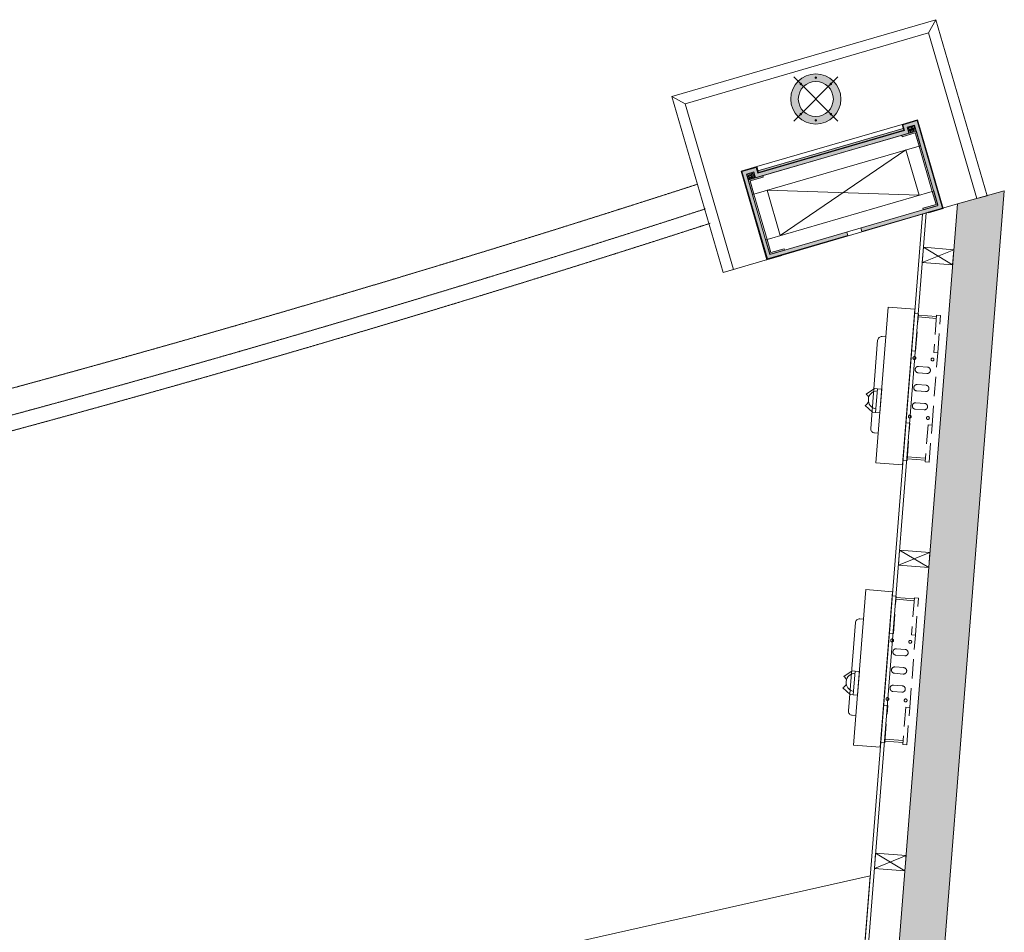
# Model space of a CAD drawing. Header units: metres. Extents: x 362935 to 596424, y 80601 to 172483.
# Tile 52 of 145: x 398645 to 401879, y 96054 to 99052. Entities that reach past the tile are written whole.
import ezdxf

# ---------------------------------------------------------------- set-up
doc = ezdxf.new("R2010")
doc.units = ezdxf.units.M
for name, pattern in [('( Hidden )', [0.375, 0.25, -0.125]), ('CONTINOUS', [0]), ('DASHED2', [9.525, 6.35, -3.175]), ('HIDDEN2', [4.7625, 3.175, -1.5875])]:
    doc.linetypes.add(name, pattern=pattern)
doc.layers.get('0').update_dxf_attribs({"color": 8, "lineweight": 5})
for name, color, linetype, lineweight in [('A1-DIM', 8, 'Continuous', 5), ('A1-ELE-3', 8, 'Continuous', 5), ('A1-HATCH-1', 8, 'Continuous', 5), ('A1-LIGHT FIXTURES', 8, 'Continuous', 5), ('A1-MS FRAME', 8, 'Continuous', 5), ('A1-WODDEN BATTEN', 8, 'Continuous', 5), ('A3-DIM', 8, 'Continuous', 5), ('CT-GUARD RAIL', 8, 'Continuous', 5), ('CT_BULKHEAD', 8, '( Hidden )', 5), ('CT_CORIAN', 8, 'CONTINOUS', 5), ('CT_MS FRAME WORK', 8, 'CONTINOUS', 5), ('CT_PILASTER', 8, 'Continuous', 5), ('CT_PLY', 8, 'CONTINOUS', 5), ('CT_SS SHEET CLADDING', 8, 'CONTINOUS', 5), ('CT_WOODEN BATTENS', 8, 'CONTINOUS', 5), ('EQP', 8, 'Continuous', 5), ('FURNITURE', 8, 'Continuous', 5), ('Kian Codes', 8, 'Continuous', 5), ('PARTITION', 8, 'Continuous', 5), ('WALL 100', 8, 'Continuous', 5), ('WALLS', 8, 'Continuous', 5)]:
    doc.layers.add(name, color=color, linetype=linetype, lineweight=lineweight)

# ---------------------------------------------------------------- blocks, each defined once
blk = doc.blocks.new('kiosk 2')
at = {"color": 0, "ltscale": 0.001}
for p, q in [((0.0978, 0.0124), (0.0978, 0)), ((0.1114, 0.0261), (0.4027, 0.0261)), ((0.4152, 0.0124), (0.4152, 0))]:
    blk.add_line(p, q, dxfattribs=at)
at = {"color": 0, "linetype": 'HIDDEN2', "ltscale": 0.02}
for p, q in [((0.0214, -0.1011), (0.0214, -0.1605)), ((0.0279, -0.1011), (0.0279, -0.1605)), ((0.186, -0.1149), (0.186, -0.144)), ((0.2071, -0.144), (0.2071, -0.1149)), ((0.246, -0.1149), (0.246, -0.144)), ((0.267, -0.144), (0.267, -0.1149)), ((0.3059, -0.1149), (0.3059, -0.144)), ((0.327, -0.144), (0.327, -0.1149)), ((0.4888, -0.1011), (0.4888, -0.1605)), ((0.4952, -0.1011), (0.4952, -0.1605))]:
    blk.add_line(p, q, dxfattribs=at)
at = {"color": 0, "ltscale": 0.001}
for points in [[(0.165, 0.0141), (0.165, 0.0243), (0.185, 0.05)], [(0.2427, 0.0141), (0.2427, 0.0243), (0.2228, 0.05)]]:
    blk.add_lwpolyline(points, dxfattribs=at)
for points in [[(0, -0.0879), (0.513, -0.0879), (0.513, 0), (0, 0)], [(0.165, 0.0001), (0.2427, 0.0001), (0.2427, 0.0141), (0.165, 0.0141)]]:
    blk.add_lwpolyline(points, close=True, dxfattribs=at)
at = {"color": 0, "linetype": 'HIDDEN2', "ltscale": 0.02}
for points in [[(0.0155, -0.1012), (0.1384, -0.1012), (0.1384, -0.0879), (0.0155, -0.0879)], [(0.376, -0.1012), (0.4989, -0.1012), (0.4989, -0.0879), (0.376, -0.0879)], [(0.0155, -0.1739), (0.1384, -0.1739), (0.1384, -0.1607), (0.0155, -0.1607)], [(0.376, -0.1739), (0.4989, -0.1739), (0.4989, -0.1607), (0.376, -0.1607)]]:
    blk.add_lwpolyline(points, close=True, dxfattribs=at)
blk.add_lwpolyline([(0.1384, -0.1739), (0.376, -0.1739)], dxfattribs=at)
for centre in [(0.1602, -0.0989), (0.3532, -0.0989), (0.1602, -0.1586), (0.3532, -0.1586)]:
    blk.add_circle(centre, 0.00476, dxfattribs=at)
at = {"color": 0, "ltscale": 0.001}
for centre, radius, start, end in [((0.2062, 0.0113), 0.03, 5.372, 174.628), ((0.2039, 0.0616), 0.0222, 211.591, 255.0783), ((0.2039, 0.0616), 0.0222, 290.2483, 328.409), ((0.1114, 0.0124), 0.0136, 87.9635, 180), ((0.4016, 0.0124), 0.0136, 0, 92.0365)]:
    blk.add_arc(centre, radius, start, end, dxfattribs=at)
at = {"color": 0, "linetype": 'HIDDEN2', "ltscale": 0.02}
for centre, start, end in [((0.1966, -0.1149), 0, 180), ((0.2565, -0.1149), 0, 180), ((0.3164, -0.1149), 0, 180), ((0.1966, -0.144), 180, 0), ((0.2565, -0.144), 180, 0), ((0.3164, -0.144), 180, 0)]:
    blk.add_arc(centre, 0.0105, start, end, dxfattribs=at)
blk = doc.blocks.new('PILASTER')
at = {"layer": 'A1-HATCH-1'}
h = blk.add_hatch(dxfattribs=at)
h.set_pattern_fill('GOST_WOOD', color=256, angle=90)
h.set_pattern_definition([(180, (125168.73, 5987640.515), (5e-11, 6), [10, -2]), (180, (125170.73, 5987642.515), (5e-11, 6), [6, -1.5, 3, -1.5]), (180, (125173.73, 5987644.515), (5e-11, 6), [10, -2])])
h.paths.add_polyline_path([(287.5, -137), (262.5, -137), (262.5, -117), (-262.5, -117), (-262.5, -137), (-287.5, -137), (-287.5, 138), (287.5, 138)], flags=16)
h.paths.add_polyline_path([(24, 150), (24, 138), (-24, 138), (-24, 150), (-299.5, 150), (-299.5, -149), (-250.5, -149), (-250.5, -129), (250.5, -129), (250.5, -149), (299.5, -149), (299.5, 150)])
h = blk.add_hatch(dxfattribs=at)
h.set_pattern_fill('ANSI36', color=256, scale=10)
h.set_pattern_definition([(45, (125168.7302, 5987640.5153), (0.66291260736, 2.43067956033), [3.125, -0.625, 0, -0.625])])
h.paths.add_polyline_path([(248.5, -137), (-248.5, -137), (-248.5, -131), (248.5, -131)])
at = {"layer": 'A1-MS FRAME', "lineweight": 0, "true_color": 0x737373, "transparency": 33554623}
h = blk.add_hatch(color=8, dxfattribs=at)
h.dxf.hatch_style = 1
edge = h.paths.add_edge_path()
edge.add_line((-237.5, 138), (-285.5, 138))
edge.add_arc((-285.5, 136), 2, 90, 180)
edge.add_line((-287.5, 136), (-287.5, 88))
edge.add_line((-287.5, 88), (-282.5, 88))
edge.add_line((-282.5, 88), (-282.5, 133))
edge.add_line((-282.5, 133), (-237.5, 133))
edge.add_line((-237.5, 133), (-237.5, 138))
h = blk.add_hatch(color=8, dxfattribs=at)
h.dxf.hatch_style = 1
edge = h.paths.add_edge_path()
edge.add_line((237.5, 138), (285.5, 138))
edge.add_arc((285.5, 136), 2, 0, 90, ccw=False)
edge.add_line((287.5, 136), (287.5, 88))
edge.add_line((287.5, 88), (282.5, 88))
edge.add_line((282.5, 88), (282.5, 133))
edge.add_line((282.5, 133), (237.5, 133))
edge.add_line((237.5, 133), (237.5, 138))
h = blk.add_hatch(color=8, dxfattribs=at)
h.dxf.hatch_style = 1
edge = h.paths.add_edge_path()
edge.add_line((-237.5, -117), (-285.5, -117))
edge.add_arc((-285.5, -115), 2, 180, 270, ccw=False)
edge.add_line((-287.5, -115), (-287.5, -67))
edge.add_line((-287.5, -67), (-282.5, -67))
edge.add_line((-282.5, -67), (-282.5, -112))
edge.add_line((-282.5, -112), (-237.5, -112))
edge.add_line((-237.5, -112), (-237.5, -117))
h = blk.add_hatch(color=8, dxfattribs=at)
h.dxf.hatch_style = 1
edge = h.paths.add_edge_path()
edge.add_line((237.5, -117), (285.5, -117))
edge.add_arc((285.5, -115), 2, 270, 360)
edge.add_line((287.5, -115), (287.5, -67))
edge.add_line((287.5, -67), (282.5, -67))
edge.add_line((282.5, -67), (282.5, -112))
edge.add_line((282.5, -112), (237.5, -112))
edge.add_line((237.5, -112), (237.5, -117))
at = {"layer": 'A1-WODDEN BATTEN'}
h = blk.add_hatch(dxfattribs=at)
h.set_pattern_fill('GOST_WOOD', color=256, scale=1.5, angle=180)
h.set_pattern_definition([(270, (125168.73, 5987640.515), (-9, 8e-11), [15, -3]), (270, (125165.73, 5987643.515), (-9, 8e-11), [9, -2.25, 4.5, -2.25]), (270, (125162.73, 5987648.015), (-9, 8e-11), [15, -3])])
h.paths.add_polyline_path([(-262.5, -117), (-262.5, -137), (-287.5, -137), (-287.5, -117)])
h = blk.add_hatch(dxfattribs=at)
h.set_pattern_fill('GOST_WOOD', color=256, scale=1.5, angle=180)
h.set_pattern_definition([(270, (367223.657, -20225.053), (-9, 8e-11), [15, -3]), (270, (367220.657, -20222.053), (-9, 8e-11), [9, -2.25, 4.5, -2.25]), (270, (367217.657, -20217.553), (-9, 8e-11), [15, -3])])
h.paths.add_polyline_path([(287.5, -117), (287.5, -137), (262.5, -137), (262.5, -117)])
at = {"layer": 'CT_SS SHEET CLADDING'}
h = blk.add_hatch(color=256, dxfattribs=at)
h.dxf.hatch_style = 1
h.paths.add_polyline_path([(-248.5, -137), (-250.5, -137), (-250.5, -149), (-299.5, -149), (-299.5, 150), (-251, 150), (-251, 152), (-301.5, 152), (-301.5, -151), (-248.5, -151)])
h = blk.add_hatch(color=256, dxfattribs=at)
h.dxf.hatch_style = 1
h.paths.add_polyline_path([(250.5, -137), (248.5, -137), (248.5, -151), (301.5, -151), (301.5, 152), (251, 152), (251, 150), (299.5, 150), (299.5, -149), (250.5, -149)])
at = {"layer": 'CT_SS SHEET CLADDING', "true_color": 0xfedeb3}
h = blk.add_hatch(color=41, dxfattribs=at)
h.dxf.hatch_style = 1
h.paths.add_polyline_path([(248.5, -137), (250.5, -137), (250.5, -129), (-250.5, -129), (-250.5, -137), (-248.5, -137), (-248.5, -131), (248.5, -131)])
at = {"layer": 'A1-ELE-3'}
blk.add_line((-248.5, -151), (248.5, -151), dxfattribs=at)
at = {"layer": 'A1-MS FRAME'}
for points in [[(-237.5, 138), (-285.5, 138, 0.414214), (-287.5, 136), (-287.5, 88), (-282.5, 88), (-282.5, 133), (-237.5, 133), (-237.5, 138)], [(237.5, 138), (285.5, 138, -0.414214), (287.5, 136), (287.5, 88), (282.5, 88), (282.5, 133), (237.5, 133), (237.5, 138)], [(-237.5, -117), (-285.5, -117, -0.414214), (-287.5, -115), (-287.5, -67), (-282.5, -67), (-282.5, -112), (-237.5, -112), (-237.5, -117)], [(237.5, -117), (285.5, -117, 0.414214), (287.5, -115), (287.5, -67), (282.5, -67), (282.5, -112), (237.5, -112), (237.5, -117)]]:
    blk.add_lwpolyline(points, format="xyb", dxfattribs=at)
at = {"layer": 'CT-GUARD RAIL'}
for p, q in [((-451.5, -450.2), (-416.5, -415.2)), ((416.5, -415.2), (451.5, -450.2))]:
    blk.add_line(p, q, dxfattribs=at)
blk.add_lwpolyline([(451.5, 152), (451.5, -450.2), (-451.5, -450.2), (-451.5, 152), (-416.5, 152), (-416.5, -415.2), (416.5, -415.2), (416.5, 152)], close=True, dxfattribs=at)
at = {"layer": 'CT_CORIAN', "color": 0, "ltscale": 0.001}
blk.add_lwpolyline([(248.5, -137), (-248.5, -137), (-248.5, -131), (248.5, -131)], close=True, dxfattribs=at)
at = {"layer": 'CT_MS FRAME WORK'}
for p, q in [((237.5, -67), (-237.5, 88)), ((237.5, 88), (-237.5, -67))]:
    blk.add_line(p, q, dxfattribs=at)
blk.add_lwpolyline([(287.5, -117), (-287.5, -117), (-287.5, 138), (287.5, 138)], close=True, dxfattribs=at)
for points in [[(282.5, -67), (282.5, 88), (-282.5, 88), (-282.5, -67), (282.5, -67)], [(-237.5, 88), (-237.5, -67)], [(237.5, -67), (237.5, 88)]]:
    blk.add_lwpolyline(points, dxfattribs=at)
at = {"layer": 'CT_PLY'}
for p, q in [((-24, 138), (-24, 150)), ((24, 138), (24, 150))]:
    blk.add_line(p, q, dxfattribs=at)
blk.add_lwpolyline([(24, 150), (299.5, 150), (299.5, -149), (250.5, -149), (250.5, -129), (-250.5, -129), (-250.5, -149), (-299.5, -149), (-299.5, 150), (-24, 150)], dxfattribs=at)
blk.add_lwpolyline([(287.5, -137), (262.5, -137), (262.5, -117), (-262.5, -117), (-262.5, -137), (-287.5, -137), (-287.5, 138), (287.5, 138)], close=True, dxfattribs=at)
at = {"layer": 'CT_SS SHEET CLADDING'}
for p, q in [((-248.5, -137), (-250.5, -137)), ((248.5, -137), (250.5, -137))]:
    blk.add_line(p, q, dxfattribs=at)
blk.add_lwpolyline([(-251, 152), (-301.5, 152), (-301.5, -151), (-248.5, -151), (-248.5, -131), (248.5, -131), (248.5, -151), (301.5, -151), (301.5, 152), (251, 152), (251, 150), (299.5, 150), (299.5, -149), (250.5, -149), (250.5, -129), (-250.5, -129), (-250.5, -149), (-299.5, -149), (-299.5, 150), (-251, 150), (-251, 152)], dxfattribs=at)
at = {"layer": 'CT_WOODEN BATTENS'}
for points in [[(-262.5, -117), (-262.5, -137), (-287.5, -137), (-287.5, -117), (-262.5, -117)], [(287.5, -117), (287.5, -137), (262.5, -137), (262.5, -117), (287.5, -117)]]:
    blk.add_lwpolyline(points, dxfattribs=at)
blk = doc.blocks.new('L1')
at = {"layer": 'A1-LIGHT FIXTURES', "true_color": 0xadadad}
h = blk.add_hatch(color=253, dxfattribs=at)
h.dxf.hatch_style = 1
edge = h.paths.add_edge_path(flags=17)
edge.add_arc((0, 0), 57.5, 315, 675)
edge = h.paths.add_edge_path()
edge.add_arc((0, 0), 82.5, 315, 675)
at = {"layer": 'A1-LIGHT FIXTURES'}
for p, q in [((0, 102.5), (0, -102.5)), ((102.5, 0), (-102.5, 0))]:
    blk.add_line(p, q, dxfattribs=at)
for radius in [82.5, 57.5]:
    blk.add_circle((0, 0), radius, dxfattribs=at)
at = {"layer": 'A3-DIM', "color": 7}
for p, q in [((-0.1, 70.1), (-1.5, 70.1)), ((-0.1, 69.9), (-1.5, 69.9)), ((-0.1, 71.5), (-0.1, 70.1)), ((-0.1, 69.9), (-0.1, 68.5)), ((0.1, 71.5), (0.1, 70.1)), ((1.5, 70.1), (0.1, 70.1)), ((0.1, 69.9), (0.1, 68.5)), ((1.5, 69.9), (0.1, 69.9)), ((49.4, 49.6), (48, 49.6)), ((49.4, 49.4), (48, 49.4)), ((49.4, 51), (49.4, 49.6)), ((49.4, 49.4), (49.4, 48)), ((49.6, 51), (49.6, 49.6)), ((51, 49.6), (49.6, 49.6)), ((49.6, 49.4), (49.6, 48)), ((51, 49.4), (49.6, 49.4)), ((-71.5, 0.1), (-70.1, 0.1)), ((-70.1, 0.1), (-70.1, 1.5)), ((-69.9, 0.1), (-69.9, 1.5)), ((-69.9, 0.1), (-68.5, 0.1)), ((69.9, 0.1), (68.5, 0.1)), ((69.9, 1.5), (69.9, 0.1)), ((70.1, 1.5), (70.1, 0.1)), ((71.5, 0.1), (70.1, 0.1)), ((-71.5, -0.1), (-70.1, -0.1)), ((-70.1, -1.5), (-70.1, -0.1)), ((-69.9, -0.1), (-68.5, -0.1)), ((-69.9, -1.5), (-69.9, -0.1)), ((69.9, -0.1), (68.5, -0.1)), ((69.9, -0.1), (69.9, -1.5)), ((71.5, -0.1), (70.1, -0.1)), ((70.1, -0.1), (70.1, -1.5)), ((-49.6, -49.4), (-51, -49.4)), ((-49.6, -49.6), (-51, -49.6)), ((-49.6, -48), (-49.6, -49.4)), ((-49.6, -49.6), (-49.6, -51)), ((-49.4, -48), (-49.4, -49.4)), ((-48, -49.4), (-49.4, -49.4)), ((-49.4, -49.6), (-49.4, -51)), ((-48, -49.6), (-49.4, -49.6)), ((-1.5, -69.9), (-0.1, -69.9)), ((-1.5, -70.1), (-0.1, -70.1)), ((-0.1, -69.9), (-0.1, -68.5)), ((-0.1, -71.5), (-0.1, -70.1)), ((0.1, -69.9), (0.1, -68.5)), ((0.1, -69.9), (1.5, -69.9)), ((0.1, -70.1), (1.5, -70.1)), ((0.1, -71.5), (0.1, -70.1))]:
    blk.add_line(p, q, dxfattribs=at)
for centre in [(0, 70), (49.5, 49.5), (-70, 0), (70, 0), (-49.5, -49.5), (0, -70)]:
    blk.add_circle(centre, 2.5, dxfattribs=at)
for centre, start, end in [((0, 70), 93.8226, 176.1774), ((0, 70), 183.8226, 266.1774), ((0, 70), 3.8226, 86.1774), ((0, 70), 273.8226, 356.1774), ((49.5, 49.5), 93.8226, 176.1774), ((49.5, 49.5), 183.8226, 266.1774), ((49.5, 49.5), 3.8226, 86.1774), ((49.5, 49.5), 273.8226, 356.1774), ((-70, 0), 93.8226, 176.1774), ((-70, 0), 3.8226, 86.1774), ((70, 0), 93.8226, 176.1774), ((70, 0), 3.8226, 86.1774), ((-70, 0), 183.8226, 266.1774), ((-70, 0), 273.8226, 356.1774), ((70, 0), 183.8226, 266.1774), ((70, 0), 273.8226, 356.1774), ((-49.5, -49.5), 93.8226, 176.1774), ((-49.5, -49.5), 183.8226, 266.1774), ((-49.5, -49.5), 3.8226, 86.1774), ((-49.5, -49.5), 273.8226, 356.1774), ((0, -70), 93.8226, 176.1774), ((0, -70), 183.8226, 266.1774), ((0, -70), 3.8226, 86.1774), ((0, -70), 273.8226, 356.1774)]:
    blk.add_arc(centre, 1.5, start, end, dxfattribs=at)
blk = doc.blocks.new('gbcgth')
at = {"layer": 'PARTITION'}
for p, q in [((277761.7, 168845.1), (277861.7, 168895.1)), ((277761.7, 168895.1), (277861.7, 168845.1))]:
    blk.add_line(p, q, dxfattribs=at)
blk.add_lwpolyline([(277861.7, 168895.1), (277761.7, 168895.1), (277761.7, 168845.1), (277861.7, 168845.1), (277861.7, 168895.1)], dxfattribs=at)

msp = doc.modelspace()

# ---------------------------------------------------------------- hatches: boundary and pattern name
at = {"layer": 'WALL 100', "true_color": 0x636466}
h = msp.add_hatch(color=251, dxfattribs=at)
h.dxf.hatch_style = 1
h.paths.add_polyline_path([(396724.6, 88352.3), (396724.6, 87153), (396624.6, 87153), (396624.6, 88352.3)])
h.paths.add_polyline_path([(396572.8, 87153), (395973.8, 87153), (395973.8, 87053), (396572.8, 87053)])
h.paths.add_polyline_path([(392202.8, 96243.5), (392354, 96268.9), (392352.8, 86123.1), (392202.8, 86123.1)])
h.paths.add_polyline_path([(395292.6, 93152.3), (395292.6, 93252.3), (395780.7, 93252.4), (395780.7, 93152.4)])
h.paths.add_polyline_path([(395880.7, 93402.4), (395880.7, 89215.6), (395780.7, 89215.6), (395780.7, 93402.4)])
h.paths.add_polyline_path([(392353.7, 93152.3), (392353.7, 93252.3), (394292.6, 93252.4), (394292.6, 93152.4)])
h.paths.add_polyline_path([(396652.8, 94293.1), (396652.8, 95056.3), (395880.7, 94886.2), (395880.7, 94252.4), (395780.7, 94252.4), (395780.7, 94966.2), (396802.8, 95195.9), (396802.8, 94293.1)])
h.paths.add_polyline_path([(401879.3, 98490.6), (401725.3, 98447.5), (400752.9, 86122.7), (400903.4, 86122.7)])

# ---------------------------------------------------------------- linework, layer by layer
at = {"layer": 'A1-WODDEN BATTEN', "color": 8, "linetype": 'DASHED2', "ltscale": 0.3}
for radius, start in [(48676.6, 283.04574), (48726.6, 283.04568)]:
    msp.add_arc((385885.2, 144734.7, 1343980.9), radius, start, 287.96425, dxfattribs=at)
at = {"layer": 'CT_BULKHEAD', "linetype": 'DASHED2', "ltscale": 0.3}
msp.add_arc((385885.2, 144734.7, 1343980.9), 48591.6, 277.76838, 287.96425, dxfattribs=at)
at = {"layer": 'FURNITURE', "elevation": 1343980.9}
msp.add_lwpolyline([(396802.8, 94273.4), (401364.6, 95300.2), (401438.7, 96239.4), (396802.8, 95195.9)], close=True, dxfattribs=at)
at = {"layer": 'PARTITION', "elevation": 1343980.9}
msp.add_lwpolyline([(401622.6, 98417.4), (401610.2, 98413.8), (401107.7, 92043.8), (401119.8, 92043.8), (401622.6, 98417.4)], dxfattribs=at)
at = {"layer": 'WALLS'}
msp.add_line((400955.7, 98222, 1343980.9), (401725.3, 98447.5, 1343980.9), dxfattribs=at)
at = {"layer": 'WALLS', "elevation": 1343980.9}
msp.add_lwpolyline([(401879.3, 98490.6), (401725.3, 98447.5), (400752.9, 86122.7), (400903.4, 86122.7), (401879.3, 98490.6)], dxfattribs=at)

# ---------------------------------------------------------------- block references
at = {"layer": 'A1-DIM', "rotation": 44.99999999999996}
msp.add_blockref('L1', (401260.2, 98791.7, 1343980.9), dxfattribs=at)
at = {"layer": 'CT_PILASTER', "xscale": -1, "rotation": 196.2178437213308}
msp.add_blockref('PILASTER', (401346.8, 98494, 1343980.9), dxfattribs=at)
at = {"layer": 'EQP'}
for p, xscale, yscale, zscale, rotation in [((401457.6, 97596.4, 1343980.9), 999.9999999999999, 999.9999999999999, 999.9999999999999, 85.48924261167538), ((401384.4, 96668.6, 1343980.9), 1000, 1000, 1000, 85.48294441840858)]:
    msp.add_blockref('kiosk 2', p, dxfattribs=dict(at, xscale=xscale, yscale=yscale, zscale=zscale, rotation=rotation))
at = {"layer": 'Kian Codes', "rotation": 355.4158889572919}
msp.add_blockref('gbcgth', (111085, -49841.5, 1343980.9), dxfattribs=at)
at = {"layer": 'PARTITION', "rotation": 355.4158889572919}
for p in [(111242, -47850.8, 1343980.9), (111163.6, -48845.5, 1343980.9)]:
    msp.add_blockref('gbcgth', p, dxfattribs=at)

doc.saveas('drawing.dxf')
